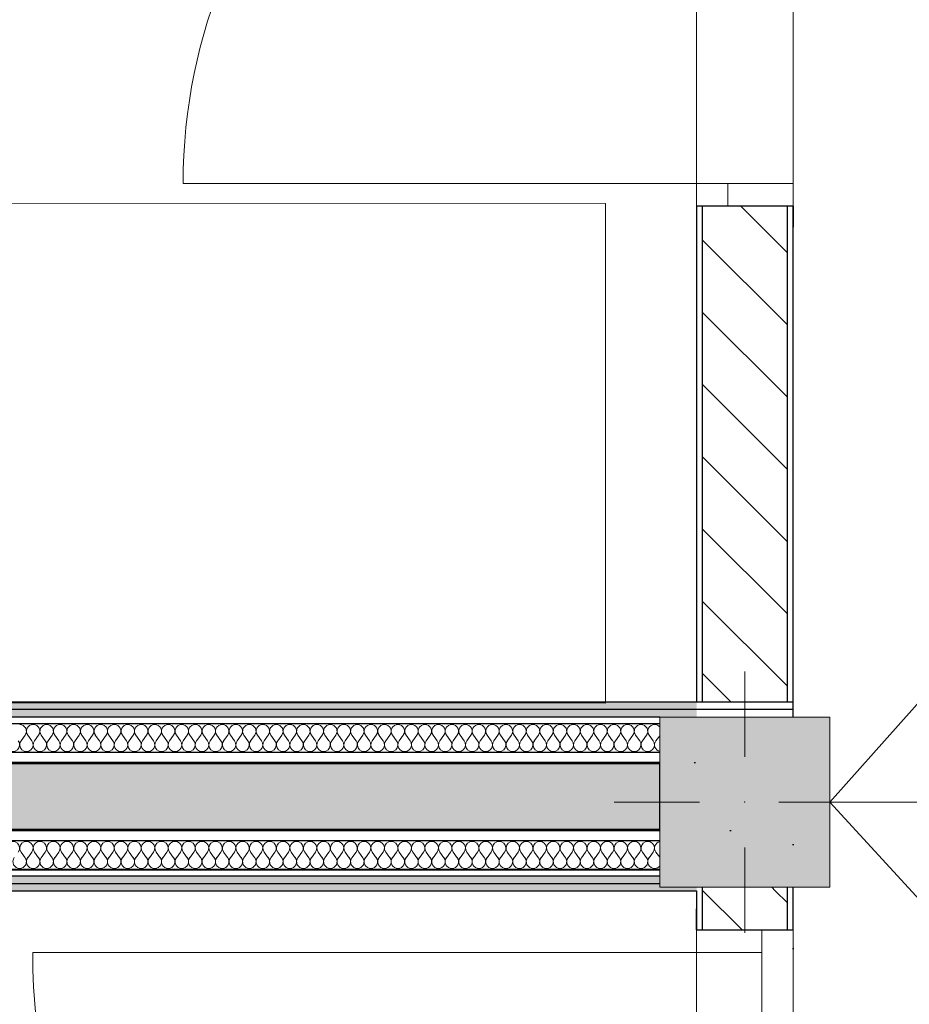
# Model space of a CAD drawing. Header units: millimetres. Extents: x -63554 to 200, y -19084 to 40052.
# Tile 60 of 120: x -30738 to -29170, y -6686 to -4952. Entities that reach past the tile are written whole.
import ezdxf

# ---------------------------------------------------------------- set-up
doc = ezdxf.new("R2010")
doc.units = ezdxf.units.MM
doc.header["$MEASUREMENT"] = 0
doc.linetypes.add('Dotted', pattern=[317.499995, 0, -317.499995])
for name, color, linetype in [('1232_Kandvad vaheseinad', 7, 'Continuous'), ('1233_Postid', 7, 'Continuous'), ('New_014_Ruumi netopind', 7, 'Continuous'), ('New_1311_Vaheseinad', 7, 'Continuous'), ('New_1321_Põranda kattetarindid', 7, 'Continuous'), ('New_Archicad Door Markers', 7, 'Continuous'), ('New_Archicad Doors', 7, 'Continuous'), ('New_SA-mööbel', 7, 'Continuous')]:
    doc.layers.add(name, color=color, linetype=linetype)
for name, color, linetype, lineweight in [('1232_Kandvad vaheseinad_Pen_No__101', 252, 'Continuous', 13), ('1232_Kandvad vaheseinad_Pen_No__41', 7, 'Continuous', 25), ('1233_Postid_Pen_No__1', 7, 'Continuous', 13), ('1233_Postid_Pen_No__101', 252, 'Continuous', 13), ('_trapid_Pen_No__141', 7, 'Continuous', 20), ('New_1311_Vaheseinad_Pen_No__101', 252, 'Continuous', 13), ('New_1311_Vaheseinad_Pen_No__41', 7, 'Continuous', 25), ('New_1321_Põranda kattetarindid_Pen_No__41', 7, 'Continuous', 25), ('New_Archicad Door Markers_Pen_No__20', 1, 'Continuous', 0), ('New_Archicad Door Markers_Pen_No__7', 7, 'Continuous', 35), ('New_Archicad Doors_Pen_No__101', 252, 'Continuous', 13), ('New_SA-mööbel_Pen_No__101', 252, 'Continuous', 13)]:
    doc.layers.add(name, color=color, linetype=linetype, lineweight=lineweight)
doc.layers.add('New_Archicad Door Markers_Pen_No__5', color=7, linetype='Continuous', lineweight=25, true_color=0x40a5ff)
doc.styles.add('GENERATED_STYLE_1', font='arial.ttf')
doc.styles.add('GENERATED_STYLE_2', font='arial.ttf')
pattern_1 = [(0, (0, 0), (0, 86.60254), [0, -50]), (0, (25, 43.3), (0, 86.60254), [0, -50])]
pattern_2 = [(135, (0, 0), (63.6396, 63.6396), [])]
pattern_3 = [(180, (0, 0), (0, 86.60254), [0, -50]), (180, (-25, -43.3), (0, 86.60254), [0, -50])]
pattern_4 = [(0, (0, 0), (0, 30), [])]

# ---------------------------------------------------------------- blocks, each defined once
blk = doc.blocks.new('Slab_159_1', base_point=(-29375, -12510.1))
at = {"layer": 'New_1321_Põranda kattetarindid_Pen_No__41', "color": 7, "linetype": 'Dotted', "lineweight": 25, "flags": 128}
blk.add_lwpolyline([(-29375, -12510.1), (-17230, -12510.1), (-17230, -110), (-35355, -110), (-35355, -6260), (-29375, -6260)], close=True, dxfattribs=at)
blk = doc.blocks.new('Wall_19_1', base_point=(-35290, -6260))
at = {"layer": '1232_Kandvad vaheseinad_Pen_No__101', "linetype": 'Continuous', "lineweight": 0, "true_color": 0x4c4c4c}
blk.add_hatch(color=251, dxfattribs=at).paths.add_polyline_path([(-35290, -6380), (-29610, -6380), (-29610, -6260), (-35290, -6260)])
at = {"layer": '1232_Kandvad vaheseinad_Pen_No__41', "color": 7, "linetype": 'Continuous', "lineweight": 25, "flags": 128}
for points in [[(-29610, -6260), (-35290, -6260)], [(-29610, -6380), (-29610, -6260)], [(-35290, -6380), (-29610, -6380)]]:
    blk.add_lwpolyline(points, dxfattribs=at)
blk = doc.blocks.new('D Marker 26_10')
at = {"layer": 'New_Archicad Door Markers_Pen_No__5', "color": 161, "linetype": 'Continuous', "lineweight": 25, "true_color": 0x40a5ff}
blk.add_line((0, -341.4), (0, 300), dxfattribs=at)
at = {"layer": 'New_Archicad Door Markers_Pen_No__7', "color": 7, "lineweight": 35, "insert": (232.5, -342), "char_height": 100, "attachment_point": 7, "rotation": 180, "style": 'GENERATED_STYLE_1'}
blk.add_mtext('\\A1;{\\pql;\\pt0;\\fArial|b0|i0|c0|p0;\\W1.000000;SU-03p\\fArial|b0|i0|c0|p0;\\W1.000000;\\fArial|b0|i0|c0|p0;\\W1.000000;\\fArial|b0|i0|c0|p0;\\W1.000000;}', dxfattribs=at)
blk = doc.blocks.new('Double Door Asymmetric 26[14]_1')
at = {"layer": 'New_Archicad Doors_Pen_No__101', "color": 252, "linetype": 'Continuous', "lineweight": 13}
for p, q in [((-29545, -3780), (-29545, -3743)), ((-29545, -3780), (-29545, -3743)), ((-29375, -3780), (-29375, -3743)), ((-29375, -3780), (-29375, -3743)), ((-29535, -3780), (-29545, -3780)), ((-29535, -3780), (-29545, -3780)), ((-29490, -3780), (-29535, -3780)), ((-29490, -3780), (-29535, -3780)), ((-29490, -3820), (-29490, -3780)), ((-29490, -3780), (-29375, -3780)), ((-29385, -3780), (-29490, -3780)), ((-29385, -3780), (-29490, -3780)), ((-29375, -3780), (-29385, -3780)), ((-29375, -3780), (-29385, -3780)), ((-29375, -3780), (-29375, -3820)), ((-29490, -3820), (-29950, -3820)), ((-29375, -3820), (-29490, -3820)), ((-29490, -5240), (-30450, -5240)), ((-29490, -5280), (-29490, -5240)), ((-29490, -5240), (-29375, -5240)), ((-29375, -5240), (-29375, -5280)), ((-29535, -5280), (-29545, -5280)), ((-29535, -5280), (-29545, -5280)), ((-29545, -5280), (-29545, -5317)), ((-29545, -5280), (-29545, -5317)), ((-29490, -5280), (-29535, -5280)), ((-29490, -5280), (-29535, -5280)), ((-29375, -5280), (-29490, -5280)), ((-29385, -5280), (-29490, -5280)), ((-29385, -5280), (-29490, -5280)), ((-29375, -5280), (-29385, -5280)), ((-29375, -5280), (-29385, -5280)), ((-29375, -5280), (-29375, -5317)), ((-29375, -5280), (-29375, -5317))]:
    blk.add_line(p, q, dxfattribs=at)
for centre, radius, start, end in [((-29490, -3820), 460, 180, 270), ((-29490, -5240), 960, 90, 180)]:
    blk.add_arc(centre, radius, start, end, dxfattribs=at)
at = {"layer": 'New_Archicad Door Markers', "color": 161, "lineweight": 25, "true_color": 0x40a5ff, "zscale": 1000, "rotation": 270}
blk.add_blockref('D Marker 26_10', (-29375, -4530), dxfattribs=at)
blk = doc.blocks.new('Wall_45_1', base_point=(-29460, -470))
at = {"layer": 'New_1311_Vaheseinad_Pen_No__101', "linetype": 'Continuous', "lineweight": 13}
h = blk.add_hatch(dxfattribs=at)
h.set_pattern_fill('PLASTER_0001', color=252, style=0, pattern_type=2)
h.set_pattern_definition(pattern_1)
h.paths.add_polyline_path([(-29535, -5280), (-29545, -5280), (-29545, -6154), (-29535, -6154)])
h = blk.add_hatch(dxfattribs=at)
h.set_pattern_fill('MASONRY_BLOCK_0001', color=252, style=0, pattern_type=2)
h.set_pattern_definition([(315, (0, 0), (63.6396, 63.6396), [])])
h.paths.add_polyline_path([(-29385, -5280), (-29535, -5280), (-29535, -6154), (-29385, -6154)])
h = blk.add_hatch(dxfattribs=at)
h.set_pattern_fill('PLASTER_0001', color=252, style=0, pattern_type=2)
h.set_pattern_definition(pattern_1)
h.paths.add_polyline_path([(-29385, -5280), (-29385, -6154), (-29375, -6154), (-29375, -5280)])
at = {"layer": 'New_1311_Vaheseinad_Pen_No__41', "color": 7, "linetype": 'Continuous', "lineweight": 25}
for p, q in [((-29545, -5280), (-29545, -5317)), ((-29535, -5280), (-29545, -5280)), ((-29535, -5280), (-29535, -6154)), ((-29490, -5280), (-29535, -5280)), ((-29385, -5280), (-29490, -5280)), ((-29385, -6154), (-29385, -5280)), ((-29375, -5280), (-29385, -5280)), ((-29375, -5280), (-29375, -5317)), ((-29535, -6154), (-29545, -6154)), ((-29385, -6154), (-29535, -6154)), ((-29375, -6154), (-29385, -6154))]:
    blk.add_line(p, q, dxfattribs=at)
at = {"layer": 'New_1311_Vaheseinad_Pen_No__41', "color": 7, "linetype": 'Continuous', "lineweight": 25, "flags": 128}
for points in [[(-29545, -5280), (-29545, -6154)], [(-29375, -6180), (-29375, -5280)]]:
    blk.add_lwpolyline(points, dxfattribs=at)
at = {"layer": 'New_Archicad Doors', "color": 252, "linetype": 'Continuous', "lineweight": 13}
blk.add_blockref('Double Door Asymmetric 26[14]_1', (0, 0), dxfattribs=at)
blk = doc.blocks.new('D Marker 26_11')
at = {"layer": 'New_Archicad Door Markers_Pen_No__5', "color": 161, "linetype": 'Continuous', "lineweight": 25, "true_color": 0x40a5ff}
blk.add_line((0, 171.4), (0, -420), dxfattribs=at)
at = {"layer": 'New_Archicad Door Markers_Pen_No__20', "color": 1, "lineweight": 0, "insert": (-240.8, 393.9), "char_height": 100, "attachment_point": 7, "style": 'GENERATED_STYLE_2'}
blk.add_mtext('\\A1;{\\pql;\\pt0;\\fArial|b0|i0|c0|p0;\\W1.000000;EI30/Sa\\fArial|b0|i0|c0|p0;\\W1.000000;\\fArial|b0|i0|c0|p0;\\H0.666667x;\\W1.000000;\\fArial|b0|i0|c0|p0;\\H1.500000x;\\W1.000000;}', dxfattribs=at)
at = {"layer": 'New_Archicad Door Markers_Pen_No__7', "color": 7, "lineweight": 35, "insert": (-270.5, 197.6), "char_height": 100, "attachment_point": 7, "style": 'GENERATED_STYLE_1'}
blk.add_mtext('\\A1;{\\pql;\\pt0;\\fArial|b0|i0|c0|p0;\\W1.000000;TSU-02v\\fArial|b0|i0|c0|p0;\\W1.000000;\\fArial|b0|i0|c0|p0;\\W1.000000;\\fArial|b0|i0|c0|p0;\\W1.000000;}', dxfattribs=at)
blk = doc.blocks.new('Door 26[15]_1')
at = {"layer": 'New_Archicad Doors_Pen_No__101', "color": 252, "linetype": 'Continuous', "lineweight": 13}
for p, q in [((-29545, -6555), (-29545, -6518)), ((-29545, -6555), (-29545, -6518)), ((-29375, -6555), (-29375, -6518)), ((-29375, -6555), (-29375, -6518)), ((-29545, -6555), (-29545, -6595)), ((-29430, -6555), (-29545, -6555)), ((-29545, -6555), (-29535, -6555)), ((-29545, -6555), (-29535, -6555)), ((-29535, -6555), (-29430, -6555)), ((-29535, -6555), (-29430, -6555)), ((-29430, -6595), (-29430, -6555)), ((-29430, -6555), (-29385, -6555)), ((-29430, -6555), (-29385, -6555)), ((-29385, -6555), (-29375, -6555)), ((-29385, -6555), (-29375, -6555)), ((-29545, -6595), (-30715, -6595)), ((-29545, -7765), (-29545, -6595)), ((-29545, -6595), (-29430, -6595)), ((-29430, -6595), (-29430, -7765)), ((-29430, -7765), (-29545, -7765)), ((-29545, -7765), (-29545, -7805)), ((-29430, -7805), (-29430, -7765)), ((-29545, -7805), (-29430, -7805)), ((-29545, -7805), (-29535, -7805)), ((-29545, -7805), (-29535, -7805)), ((-29545, -7805), (-29545, -7842)), ((-29545, -7805), (-29545, -7842)), ((-29535, -7805), (-29430, -7805)), ((-29535, -7805), (-29430, -7805)), ((-29430, -7805), (-29385, -7805)), ((-29430, -7805), (-29385, -7805)), ((-29385, -7805), (-29375, -7805)), ((-29385, -7805), (-29375, -7805)), ((-29375, -7805), (-29375, -7842)), ((-29375, -7805), (-29375, -7842))]:
    blk.add_line(p, q, dxfattribs=at)
blk.add_arc((-29545, -6595), 1170, 180, 270, dxfattribs=at)
at = {"layer": 'New_Archicad Door Markers', "color": 161, "lineweight": 25, "true_color": 0x40a5ff, "zscale": 1000, "rotation": 90}
blk.add_blockref('D Marker 26_11', (-29545, -7180), dxfattribs=at)
blk = doc.blocks.new('Wall_49_1', base_point=(-29460, -12150.1))
at = {"layer": 'New_1311_Vaheseinad_Pen_No__101', "linetype": 'Continuous', "lineweight": 13}
h = blk.add_hatch(dxfattribs=at)
h.set_pattern_fill('PLASTER_0001', color=252, style=0, pattern_type=2)
h.set_pattern_definition(pattern_1)
h.paths.add_polyline_path([(-29535, -6486), (-29535, -6480), (-29545, -6480), (-29545, -6486)])
h = blk.add_hatch(dxfattribs=at)
h.set_pattern_fill('PLASTER_0001', color=252, style=0, pattern_type=2)
h.set_pattern_definition(pattern_1)
h.paths.add_polyline_path([(-29545, -6486), (-29545, -6555), (-29535, -6555), (-29535, -6486)])
h = blk.add_hatch(dxfattribs=at)
h.set_pattern_fill('MASONRY_BLOCK_0001', color=252, style=0, pattern_type=2)
h.set_pattern_definition(pattern_2)
h.paths.add_polyline_path([(-29385, -6486), (-29385, -6480), (-29535, -6480), (-29535, -6486)])
h = blk.add_hatch(dxfattribs=at)
h.set_pattern_fill('MASONRY_BLOCK_0001', color=252, style=0, pattern_type=2)
h.set_pattern_definition(pattern_2)
h.paths.add_polyline_path([(-29385, -6486), (-29535, -6486), (-29535, -6555), (-29385, -6555)])
h = blk.add_hatch(dxfattribs=at)
h.set_pattern_fill('PLASTER_0001', color=252, style=0, pattern_type=2)
h.set_pattern_definition(pattern_1)
h.paths.add_polyline_path([(-29375, -6486), (-29375, -6480), (-29385, -6480), (-29385, -6486)])
h = blk.add_hatch(dxfattribs=at)
h.set_pattern_fill('PLASTER_0001', color=252, style=0, pattern_type=2)
h.set_pattern_definition(pattern_1)
h.paths.add_polyline_path([(-29375, -6486), (-29385, -6486), (-29385, -6555), (-29375, -6555)])
at = {"layer": 'New_1311_Vaheseinad_Pen_No__41', "color": 7, "linetype": 'Continuous', "lineweight": 25}
for p, q in [((-29535, -6480), (-29535, -6486)), ((-29535, -6486), (-29535, -6555)), ((-29385, -6486), (-29385, -6480)), ((-29385, -6555), (-29385, -6486)), ((-29545, -6555), (-29545, -6518)), ((-29375, -6555), (-29375, -6518)), ((-29545, -6555), (-29535, -6555)), ((-29535, -6555), (-29430, -6555)), ((-29430, -6555), (-29385, -6555)), ((-29385, -6555), (-29375, -6555))]:
    blk.add_line(p, q, dxfattribs=at)
at = {"layer": 'New_1311_Vaheseinad_Pen_No__41', "color": 7, "linetype": 'Continuous', "lineweight": 25, "flags": 128}
for points in [[(-29545, -6486), (-29545, -6555)], [(-29375, -6555), (-29375, -6480)]]:
    blk.add_lwpolyline(points, dxfattribs=at)
at = {"layer": 'New_Archicad Doors', "color": 252, "linetype": 'Continuous', "lineweight": 13}
blk.add_blockref('Door 26[15]_1', (0, 0), dxfattribs=at)
blk = doc.blocks.new('*X861')
at = {"layer": 'New_1311_Vaheseinad_Pen_No__101', "color": 252, "linetype": 'Continuous', "lineweight": 13}
for p, q in [((-30735.7, -6418.2), (-30728.6, -6427.8)), ((-30716.7, -6418.2), (-30723.8, -6427.8)), ((-30711.9, -6418.2), (-30704.8, -6427.8)), ((-30692.9, -6418.2), (-30700, -6427.8)), ((-30688.1, -6418.2), (-30681, -6427.8)), ((-30669, -6418.2), (-30676.2, -6427.8)), ((-30664.3, -6418.2), (-30657.1, -6427.8)), ((-30645.2, -6418.2), (-30652.4, -6427.8)), ((-30640.5, -6418.2), (-30633.3, -6427.8)), ((-30621.4, -6418.2), (-30628.6, -6427.8)), ((-30616.7, -6418.2), (-30609.5, -6427.8)), ((-30597.6, -6418.2), (-30604.8, -6427.8)), ((-30592.9, -6418.2), (-30585.7, -6427.8)), ((-30573.8, -6418.2), (-30581, -6427.8)), ((-30569, -6418.2), (-30561.9, -6427.8)), ((-30550, -6418.2), (-30557.1, -6427.8)), ((-30545.2, -6418.2), (-30538.1, -6427.8)), ((-30526.2, -6418.2), (-30533.3, -6427.8)), ((-30521.4, -6418.2), (-30514.3, -6427.8)), ((-30502.4, -6418.2), (-30509.5, -6427.8)), ((-30497.6, -6418.2), (-30490.5, -6427.8)), ((-30478.6, -6418.2), (-30485.7, -6427.8)), ((-30473.8, -6418.2), (-30466.7, -6427.8)), ((-30454.8, -6418.2), (-30461.9, -6427.8)), ((-30450, -6418.2), (-30442.9, -6427.8)), ((-30431, -6418.2), (-30438.1, -6427.8)), ((-30426.2, -6418.2), (-30419, -6427.8)), ((-30407.1, -6418.2), (-30414.3, -6427.8)), ((-30402.4, -6418.2), (-30395.2, -6427.8)), ((-30383.3, -6418.2), (-30390.5, -6427.8)), ((-30378.6, -6418.2), (-30371.4, -6427.8)), ((-30359.5, -6418.2), (-30366.7, -6427.8)), ((-30354.8, -6418.2), (-30347.6, -6427.8)), ((-30335.7, -6418.2), (-30342.9, -6427.8)), ((-30331, -6418.2), (-30323.8, -6427.8)), ((-30311.9, -6418.2), (-30319, -6427.8)), ((-30307.1, -6418.2), (-30300, -6427.8)), ((-30288.1, -6418.2), (-30295.2, -6427.8)), ((-30283.3, -6418.2), (-30276.2, -6427.8)), ((-30264.3, -6418.2), (-30271.4, -6427.8)), ((-30259.5, -6418.2), (-30252.4, -6427.8)), ((-30240.5, -6418.2), (-30247.6, -6427.8)), ((-30235.7, -6418.2), (-30228.6, -6427.8)), ((-30216.7, -6418.2), (-30223.8, -6427.8)), ((-30211.9, -6418.2), (-30204.8, -6427.8)), ((-30192.9, -6418.2), (-30200, -6427.8)), ((-30188.1, -6418.2), (-30181, -6427.8)), ((-30169, -6418.2), (-30176.2, -6427.8)), ((-30164.3, -6418.2), (-30157.1, -6427.8)), ((-30145.2, -6418.2), (-30152.4, -6427.8)), ((-30140.5, -6418.2), (-30133.3, -6427.8)), ((-30121.4, -6418.2), (-30128.6, -6427.8)), ((-30116.7, -6418.2), (-30109.5, -6427.8)), ((-30097.6, -6418.2), (-30104.8, -6427.8)), ((-30092.9, -6418.2), (-30085.7, -6427.8)), ((-30073.8, -6418.2), (-30081, -6427.8)), ((-30069, -6418.2), (-30061.9, -6427.8)), ((-30050, -6418.2), (-30057.1, -6427.8)), ((-30045.2, -6418.2), (-30038.1, -6427.8)), ((-30026.2, -6418.2), (-30033.3, -6427.8)), ((-30021.4, -6418.2), (-30014.3, -6427.8)), ((-30002.4, -6418.2), (-30009.5, -6427.8)), ((-29997.6, -6418.2), (-29990.5, -6427.8)), ((-29978.6, -6418.2), (-29985.7, -6427.8)), ((-29973.8, -6418.2), (-29966.7, -6427.8)), ((-29954.8, -6418.2), (-29961.9, -6427.8)), ((-29950, -6418.2), (-29942.9, -6427.8)), ((-29931, -6418.2), (-29938.1, -6427.8)), ((-29926.2, -6418.2), (-29919, -6427.8)), ((-29907.1, -6418.2), (-29914.3, -6427.8)), ((-29902.4, -6418.2), (-29895.2, -6427.8)), ((-29883.3, -6418.2), (-29890.5, -6427.8)), ((-29878.6, -6418.2), (-29871.4, -6427.8)), ((-29859.5, -6418.2), (-29866.7, -6427.8)), ((-29854.8, -6418.2), (-29847.6, -6427.8)), ((-29835.7, -6418.2), (-29842.9, -6427.8)), ((-29831, -6418.2), (-29823.8, -6427.8)), ((-29811.9, -6418.2), (-29819, -6427.8)), ((-29807.1, -6418.2), (-29800, -6427.8)), ((-29788.1, -6418.2), (-29795.2, -6427.8)), ((-29783.3, -6418.2), (-29776.2, -6427.8)), ((-29764.3, -6418.2), (-29771.4, -6427.8)), ((-29759.5, -6418.2), (-29752.4, -6427.8)), ((-29740.5, -6418.2), (-29747.6, -6427.8)), ((-29735.7, -6418.2), (-29728.6, -6427.8)), ((-29716.7, -6418.2), (-29723.8, -6427.8)), ((-29711.9, -6418.2), (-29704.8, -6427.8)), ((-29692.9, -6418.2), (-29700, -6427.8)), ((-29688.1, -6418.2), (-29681, -6427.8)), ((-29669, -6418.2), (-29676.2, -6427.8)), ((-29664.3, -6418.2), (-29657.1, -6427.8)), ((-29645.2, -6418.2), (-29652.4, -6427.8)), ((-29640.5, -6418.2), (-29633.3, -6427.8)), ((-29621.4, -6418.2), (-29628.6, -6427.8)), ((-29616.7, -6418.2), (-29610, -6427.1))]:
    blk.add_line(p, q, dxfattribs=at)
for centre, start, end in [((-30750, -6411.1), 323.1301, 216.8699), ((-30726.2, -6411.1), 323.1301, 216.8699), ((-30702.4, -6411.1), 323.1301, 216.8699), ((-30678.6, -6411.1), 323.1301, 216.8699), ((-30654.8, -6411.1), 323.1301, 216.8699), ((-30631, -6411.1), 323.1301, 216.8699), ((-30607.1, -6411.1), 323.1301, 216.8699), ((-30583.3, -6411.1), 323.1301, 216.8699), ((-30559.5, -6411.1), 323.1301, 216.8699), ((-30535.7, -6411.1), 323.1301, 216.8699), ((-30511.9, -6411.1), 323.1301, 216.8699), ((-30488.1, -6411.1), 323.1301, 216.8699), ((-30464.3, -6411.1), 323.1301, 216.8699), ((-30440.5, -6411.1), 323.1301, 216.8699), ((-30416.7, -6411.1), 323.1301, 216.8699), ((-30392.9, -6411.1), 323.1301, 216.8699), ((-30369, -6411.1), 323.1301, 216.8699), ((-30345.2, -6411.1), 323.1301, 216.8699), ((-30321.4, -6411.1), 323.1301, 216.8699), ((-30297.6, -6411.1), 323.1301, 216.8699), ((-30273.8, -6411.1), 323.1301, 216.8699), ((-30250, -6411.1), 323.1301, 216.8699), ((-30226.2, -6411.1), 323.1301, 216.8699), ((-30202.4, -6411.1), 323.1301, 216.8699), ((-30178.6, -6411.1), 323.1301, 216.8699), ((-30154.8, -6411.1), 323.1301, 216.8699), ((-30131, -6411.1), 323.1301, 216.8699), ((-30107.1, -6411.1), 323.1301, 216.8699), ((-30083.3, -6411.1), 323.1301, 216.8699), ((-30059.5, -6411.1), 323.1301, 216.8699), ((-30035.7, -6411.1), 323.1301, 216.8699), ((-30011.9, -6411.1), 323.1301, 216.8699), ((-29988.1, -6411.1), 323.1301, 216.8699), ((-29964.3, -6411.1), 323.1301, 216.8699), ((-29940.5, -6411.1), 323.1301, 216.8699), ((-29916.7, -6411.1), 323.1301, 216.8699), ((-29892.9, -6411.1), 323.1301, 216.8699), ((-29869, -6411.1), 323.1301, 216.8699), ((-29845.2, -6411.1), 323.1301, 216.8699), ((-29821.4, -6411.1), 323.1301, 216.8699), ((-29797.6, -6411.1), 323.1301, 216.8699), ((-29773.8, -6411.1), 323.1301, 216.8699), ((-29750, -6411.1), 323.1301, 216.8699), ((-29726.2, -6411.1), 323.1301, 216.8699), ((-29702.4, -6411.1), 323.1301, 216.8699), ((-29678.6, -6411.1), 323.1301, 216.8699), ((-29654.8, -6411.1), 323.1301, 216.8699), ((-29631, -6411.1), 323.1301, 216.8699), ((-29607.1, -6411.1), 103.8864, 216.8699), ((-30738.1, -6434.9), 143.1301, 270), ((-30738.1, -6434.9), 270, 36.8699), ((-30714.3, -6434.9), 143.1301, 270), ((-30714.3, -6434.9), 270, 36.8699), ((-30690.5, -6434.9), 143.1301, 270), ((-30690.5, -6434.9), 270, 36.8699), ((-30666.7, -6434.9), 143.1301, 270), ((-30666.7, -6434.9), 270, 36.8699), ((-30642.9, -6434.9), 143.1301, 270), ((-30642.9, -6434.9), 270, 36.8699), ((-30619, -6434.9), 143.1301, 270), ((-30619, -6434.9), 270, 36.8699), ((-30595.2, -6434.9), 143.1301, 270), ((-30595.2, -6434.9), 270, 36.8699), ((-30571.4, -6434.9), 143.1301, 270), ((-30571.4, -6434.9), 270, 36.8699), ((-30547.6, -6434.9), 143.1301, 270), ((-30547.6, -6434.9), 270, 36.8699), ((-30523.8, -6434.9), 143.1301, 270), ((-30523.8, -6434.9), 270, 36.8699), ((-30500, -6434.9), 143.1301, 270), ((-30500, -6434.9), 270, 36.8699), ((-30476.2, -6434.9), 143.1301, 270), ((-30476.2, -6434.9), 270, 36.8699), ((-30452.4, -6434.9), 143.1301, 270), ((-30452.4, -6434.9), 270, 36.8699), ((-30428.6, -6434.9), 143.1301, 270), ((-30428.6, -6434.9), 270, 36.8699), ((-30404.8, -6434.9), 143.1301, 270), ((-30404.8, -6434.9), 270, 36.8699), ((-30381, -6434.9), 143.1301, 270), ((-30381, -6434.9), 270, 36.8699), ((-30357.1, -6434.9), 143.1301, 270), ((-30357.1, -6434.9), 270, 36.8699), ((-30333.3, -6434.9), 143.1301, 270), ((-30333.3, -6434.9), 270, 36.8699), ((-30309.5, -6434.9), 143.1301, 270), ((-30309.5, -6434.9), 270, 36.8699), ((-30285.7, -6434.9), 143.1301, 270), ((-30285.7, -6434.9), 270, 36.8699), ((-30261.9, -6434.9), 143.1301, 270), ((-30261.9, -6434.9), 270, 36.8699), ((-30238.1, -6434.9), 143.1301, 270), ((-30238.1, -6434.9), 270, 36.8699), ((-30214.3, -6434.9), 143.1301, 270), ((-30214.3, -6434.9), 270, 36.8699), ((-30190.5, -6434.9), 143.1301, 270), ((-30190.5, -6434.9), 270, 36.8699), ((-30166.7, -6434.9), 143.1301, 270), ((-30166.7, -6434.9), 270, 36.8699), ((-30142.9, -6434.9), 143.1301, 270), ((-30142.9, -6434.9), 270, 36.8699), ((-30119, -6434.9), 143.1301, 270), ((-30119, -6434.9), 270, 36.8699), ((-30095.2, -6434.9), 143.1301, 270), ((-30095.2, -6434.9), 270, 36.8699), ((-30071.4, -6434.9), 143.1301, 270), ((-30071.4, -6434.9), 270, 36.8699), ((-30047.6, -6434.9), 143.1301, 270), ((-30047.6, -6434.9), 270, 36.8699), ((-30023.8, -6434.9), 143.1301, 270), ((-30023.8, -6434.9), 270, 36.8699), ((-30000, -6434.9), 143.1301, 270), ((-30000, -6434.9), 270, 36.8699), ((-29976.2, -6434.9), 143.1301, 270), ((-29976.2, -6434.9), 270, 36.8699), ((-29952.4, -6434.9), 143.1301, 270), ((-29952.4, -6434.9), 270, 36.8699), ((-29928.6, -6434.9), 143.1301, 270), ((-29928.6, -6434.9), 270, 36.8699), ((-29904.8, -6434.9), 143.1301, 270), ((-29904.8, -6434.9), 270, 36.8699), ((-29881, -6434.9), 143.1301, 270), ((-29881, -6434.9), 270, 36.8699), ((-29857.1, -6434.9), 143.1301, 270), ((-29857.1, -6434.9), 270, 36.8699), ((-29833.3, -6434.9), 143.1301, 270), ((-29833.3, -6434.9), 270, 36.8699), ((-29809.5, -6434.9), 143.1301, 270), ((-29809.5, -6434.9), 270, 36.8699), ((-29785.7, -6434.9), 143.1301, 270), ((-29785.7, -6434.9), 270, 36.8699), ((-29761.9, -6434.9), 143.1301, 270), ((-29761.9, -6434.9), 270, 36.8699), ((-29738.1, -6434.9), 143.1301, 270), ((-29738.1, -6434.9), 270, 36.8699), ((-29714.3, -6434.9), 143.1301, 270), ((-29714.3, -6434.9), 270, 36.8699), ((-29690.5, -6434.9), 143.1301, 270), ((-29690.5, -6434.9), 270, 36.8699), ((-29666.7, -6434.9), 143.1301, 270), ((-29666.7, -6434.9), 270, 36.8699), ((-29642.9, -6434.9), 143.1301, 270), ((-29642.9, -6434.9), 270, 36.8699), ((-29619, -6434.9), 143.1301, 270), ((-29619, -6434.9), 270, 319.4643)]:
    blk.add_arc(centre, 11.9, start, end, dxfattribs=at)
blk = doc.blocks.new('Wall_89_1', base_point=(-35290, -6486))
at = {"layer": 'New_1311_Vaheseinad_Pen_No__101', "linetype": 'Continuous', "lineweight": 13}
h = blk.add_hatch(dxfattribs=at)
h.set_pattern_fill('PLYWOOD_0001', color=252, style=0, pattern_type=2)
h.set_pattern_definition(pattern_4)
h.paths.add_polyline_path([(-35290, -6460), (-29610, -6460), (-29610, -6448), (-35290, -6448)])
h = blk.add_hatch(dxfattribs=at)
h.set_pattern_fill('PLASTER_0001', color=252, style=0, pattern_type=2)
h.set_pattern_definition(pattern_3)
h.paths.add_polyline_path([(-35290, -6473), (-29610, -6473), (-29610, -6460), (-35290, -6460)])
h = blk.add_hatch(dxfattribs=at)
h.set_pattern_fill('PLASTER_0001', color=252, style=0, pattern_type=2)
h.set_pattern_definition(pattern_3)
h.paths.add_polyline_path([(-35290, -6486), (-29545, -6486), (-29545, -6480), (-29610, -6480), (-29610, -6473), (-35290, -6473)])
at = {"layer": 'New_1311_Vaheseinad_Pen_No__41', "color": 7, "linetype": 'Continuous', "lineweight": 25}
for p, q in [((-29610, -6398), (-35290, -6398)), ((-35290, -6448), (-29610, -6448)), ((-35290, -6460), (-29610, -6460)), ((-35290, -6473), (-29610, -6473))]:
    blk.add_line(p, q, dxfattribs=at)
at = {"layer": 'New_1311_Vaheseinad_Pen_No__41', "color": 7, "linetype": 'Continuous', "lineweight": 25, "flags": 128}
for points in [[(-29610, -6378), (-35290, -6378)], [(-35290, -6486), (-29545, -6486)]]:
    blk.add_lwpolyline(points, dxfattribs=at)
at = {"layer": 'New_1311_Vaheseinad', "color": 7, "lineweight": 25}
blk.add_blockref('*X861', (0, 0), dxfattribs=at)
blk = doc.blocks.new('*X863')
at = {"layer": 'New_1311_Vaheseinad_Pen_No__101', "color": 252, "linetype": 'Continuous', "lineweight": 13}
for p, q in [((-30735.7, -6221.8), (-30728.6, -6212.2)), ((-30716.7, -6221.8), (-30723.8, -6212.2)), ((-30711.9, -6221.8), (-30704.8, -6212.2)), ((-30692.9, -6221.8), (-30700, -6212.2)), ((-30688.1, -6221.8), (-30681, -6212.2)), ((-30669, -6221.8), (-30676.2, -6212.2)), ((-30664.3, -6221.8), (-30657.1, -6212.2)), ((-30645.2, -6221.8), (-30652.4, -6212.2)), ((-30640.5, -6221.8), (-30633.3, -6212.2)), ((-30621.4, -6221.8), (-30628.6, -6212.2)), ((-30616.7, -6221.8), (-30609.5, -6212.2)), ((-30597.6, -6221.8), (-30604.8, -6212.2)), ((-30592.9, -6221.8), (-30585.7, -6212.2)), ((-30573.8, -6221.8), (-30581, -6212.2)), ((-30569, -6221.8), (-30561.9, -6212.2)), ((-30550, -6221.8), (-30557.1, -6212.2)), ((-30545.2, -6221.8), (-30538.1, -6212.2)), ((-30526.2, -6221.8), (-30533.3, -6212.2)), ((-30521.4, -6221.8), (-30514.3, -6212.2)), ((-30502.4, -6221.8), (-30509.5, -6212.2)), ((-30497.6, -6221.8), (-30490.5, -6212.2)), ((-30478.6, -6221.8), (-30485.7, -6212.2)), ((-30473.8, -6221.8), (-30466.7, -6212.2)), ((-30454.8, -6221.8), (-30461.9, -6212.2)), ((-30450, -6221.8), (-30442.9, -6212.2)), ((-30431, -6221.8), (-30438.1, -6212.2)), ((-30426.2, -6221.8), (-30419, -6212.2)), ((-30407.1, -6221.8), (-30414.3, -6212.2)), ((-30402.4, -6221.8), (-30395.2, -6212.2)), ((-30383.3, -6221.8), (-30390.5, -6212.2)), ((-30378.6, -6221.8), (-30371.4, -6212.2)), ((-30359.5, -6221.8), (-30366.7, -6212.2)), ((-30354.8, -6221.8), (-30347.6, -6212.2)), ((-30335.7, -6221.8), (-30342.9, -6212.2)), ((-30331, -6221.8), (-30323.8, -6212.2)), ((-30311.9, -6221.8), (-30319, -6212.2)), ((-30307.1, -6221.8), (-30300, -6212.2)), ((-30288.1, -6221.8), (-30295.2, -6212.2)), ((-30283.3, -6221.8), (-30276.2, -6212.2)), ((-30264.3, -6221.8), (-30271.4, -6212.2)), ((-30259.5, -6221.8), (-30252.4, -6212.2)), ((-30240.5, -6221.8), (-30247.6, -6212.2)), ((-30235.7, -6221.8), (-30228.6, -6212.2)), ((-30216.7, -6221.8), (-30223.8, -6212.2)), ((-30211.9, -6221.8), (-30204.8, -6212.2)), ((-30192.9, -6221.8), (-30200, -6212.2)), ((-30188.1, -6221.8), (-30181, -6212.2)), ((-30169, -6221.8), (-30176.2, -6212.2)), ((-30164.3, -6221.8), (-30157.1, -6212.2)), ((-30145.2, -6221.8), (-30152.4, -6212.2)), ((-30140.5, -6221.8), (-30133.3, -6212.2)), ((-30121.4, -6221.8), (-30128.6, -6212.2)), ((-30116.7, -6221.8), (-30109.5, -6212.2)), ((-30097.6, -6221.8), (-30104.8, -6212.2)), ((-30092.9, -6221.8), (-30085.7, -6212.2)), ((-30073.8, -6221.8), (-30081, -6212.2)), ((-30069, -6221.8), (-30061.9, -6212.2)), ((-30050, -6221.8), (-30057.1, -6212.2)), ((-30045.2, -6221.8), (-30038.1, -6212.2)), ((-30026.2, -6221.8), (-30033.3, -6212.2)), ((-30021.4, -6221.8), (-30014.3, -6212.2)), ((-30002.4, -6221.8), (-30009.5, -6212.2)), ((-29997.6, -6221.8), (-29990.5, -6212.2)), ((-29978.6, -6221.8), (-29985.7, -6212.2)), ((-29973.8, -6221.8), (-29966.7, -6212.2)), ((-29954.8, -6221.8), (-29961.9, -6212.2)), ((-29950, -6221.8), (-29942.9, -6212.2)), ((-29931, -6221.8), (-29938.1, -6212.2)), ((-29926.2, -6221.8), (-29919, -6212.2)), ((-29907.1, -6221.8), (-29914.3, -6212.2)), ((-29902.4, -6221.8), (-29895.2, -6212.2)), ((-29883.3, -6221.8), (-29890.5, -6212.2)), ((-29878.6, -6221.8), (-29871.4, -6212.2)), ((-29859.5, -6221.8), (-29866.7, -6212.2)), ((-29854.8, -6221.8), (-29847.6, -6212.2)), ((-29835.7, -6221.8), (-29842.9, -6212.2)), ((-29831, -6221.8), (-29823.8, -6212.2)), ((-29811.9, -6221.8), (-29819, -6212.2)), ((-29807.1, -6221.8), (-29800, -6212.2)), ((-29788.1, -6221.8), (-29795.2, -6212.2)), ((-29783.3, -6221.8), (-29776.2, -6212.2)), ((-29764.3, -6221.8), (-29771.4, -6212.2)), ((-29759.5, -6221.8), (-29752.4, -6212.2)), ((-29740.5, -6221.8), (-29747.6, -6212.2)), ((-29735.7, -6221.8), (-29728.6, -6212.2)), ((-29716.7, -6221.8), (-29723.8, -6212.2)), ((-29711.9, -6221.8), (-29704.8, -6212.2)), ((-29692.9, -6221.8), (-29700, -6212.2)), ((-29688.1, -6221.8), (-29681, -6212.2)), ((-29669, -6221.8), (-29676.2, -6212.2)), ((-29664.3, -6221.8), (-29657.1, -6212.2)), ((-29645.2, -6221.8), (-29652.4, -6212.2)), ((-29640.5, -6221.8), (-29633.3, -6212.2)), ((-29621.4, -6221.8), (-29628.6, -6212.2)), ((-29616.7, -6221.8), (-29610, -6212.9))]:
    blk.add_line(p, q, dxfattribs=at)
for centre, start, end in [((-30738.1, -6205.1), 323.1301, 90), ((-30714.3, -6205.1), 90, 216.8699), ((-30714.3, -6205.1), 323.1301, 90), ((-30690.5, -6205.1), 90, 216.8699), ((-30690.5, -6205.1), 323.1301, 90), ((-30666.7, -6205.1), 90, 216.8699), ((-30666.7, -6205.1), 323.1301, 90), ((-30642.9, -6205.1), 90, 216.8699), ((-30642.9, -6205.1), 323.1301, 90), ((-30619, -6205.1), 90, 216.8699), ((-30619, -6205.1), 323.1301, 90), ((-30595.2, -6205.1), 90, 216.8699), ((-30595.2, -6205.1), 323.1301, 90), ((-30571.4, -6205.1), 90, 216.8699), ((-30571.4, -6205.1), 323.1301, 90), ((-30547.6, -6205.1), 90, 216.8699), ((-30547.6, -6205.1), 323.1301, 90), ((-30523.8, -6205.1), 90, 216.8699), ((-30523.8, -6205.1), 323.1301, 90), ((-30500, -6205.1), 90, 216.8699), ((-30500, -6205.1), 323.1301, 90), ((-30476.2, -6205.1), 90, 216.8699), ((-30476.2, -6205.1), 323.1301, 90), ((-30452.4, -6205.1), 90, 216.8699), ((-30452.4, -6205.1), 323.1301, 90), ((-30428.6, -6205.1), 90, 216.8699), ((-30428.6, -6205.1), 323.1301, 90), ((-30404.8, -6205.1), 90, 216.8699), ((-30404.8, -6205.1), 323.1301, 90), ((-30381, -6205.1), 90, 216.8699), ((-30381, -6205.1), 323.1301, 90), ((-30357.1, -6205.1), 90, 216.8699), ((-30357.1, -6205.1), 323.1301, 90), ((-30333.3, -6205.1), 90, 216.8699), ((-30333.3, -6205.1), 323.1301, 90), ((-30309.5, -6205.1), 90, 216.8699), ((-30309.5, -6205.1), 323.1301, 90), ((-30285.7, -6205.1), 90, 216.8699), ((-30285.7, -6205.1), 323.1301, 90), ((-30261.9, -6205.1), 90, 216.8699), ((-30261.9, -6205.1), 323.1301, 90), ((-30238.1, -6205.1), 90, 216.8699), ((-30238.1, -6205.1), 323.1301, 90), ((-30214.3, -6205.1), 90, 216.8699), ((-30214.3, -6205.1), 323.1301, 90), ((-30190.5, -6205.1), 90, 216.8699), ((-30190.5, -6205.1), 323.1301, 90), ((-30166.7, -6205.1), 90, 216.8699), ((-30166.7, -6205.1), 323.1301, 90), ((-30142.9, -6205.1), 90, 216.8699), ((-30142.9, -6205.1), 323.1301, 90), ((-30119, -6205.1), 90, 216.8699), ((-30119, -6205.1), 323.1301, 90), ((-30095.2, -6205.1), 90, 216.8699), ((-30095.2, -6205.1), 323.1301, 90), ((-30071.4, -6205.1), 90, 216.8699), ((-30071.4, -6205.1), 323.1301, 90), ((-30047.6, -6205.1), 90, 216.8699), ((-30047.6, -6205.1), 323.1301, 90), ((-30023.8, -6205.1), 90, 216.8699), ((-30023.8, -6205.1), 323.1301, 90), ((-30000, -6205.1), 90, 216.8699), ((-30000, -6205.1), 323.1301, 90), ((-29976.2, -6205.1), 90, 216.8699), ((-29976.2, -6205.1), 323.1301, 90), ((-29952.4, -6205.1), 90, 216.8699), ((-29952.4, -6205.1), 323.1301, 90), ((-29928.6, -6205.1), 90, 216.8699), ((-29928.6, -6205.1), 323.1301, 90), ((-29904.8, -6205.1), 90, 216.8699), ((-29904.8, -6205.1), 323.1301, 90), ((-29881, -6205.1), 90, 216.8699), ((-29881, -6205.1), 323.1301, 90), ((-29857.1, -6205.1), 90, 216.8699), ((-29857.1, -6205.1), 323.1301, 90), ((-29833.3, -6205.1), 90, 216.8699), ((-29833.3, -6205.1), 323.1301, 90), ((-29809.5, -6205.1), 90, 216.8699), ((-29809.5, -6205.1), 323.1301, 90), ((-29785.7, -6205.1), 90, 216.8699), ((-29785.7, -6205.1), 323.1301, 90), ((-29761.9, -6205.1), 90, 216.8699), ((-29761.9, -6205.1), 323.1301, 90), ((-29738.1, -6205.1), 90, 216.8699), ((-29738.1, -6205.1), 323.1301, 90), ((-29714.3, -6205.1), 90, 216.8699), ((-29714.3, -6205.1), 323.1301, 90), ((-29690.5, -6205.1), 90, 216.8699), ((-29690.5, -6205.1), 323.1301, 90), ((-29666.7, -6205.1), 90, 216.8699), ((-29666.7, -6205.1), 323.1301, 90), ((-29642.9, -6205.1), 90, 216.8699), ((-29642.9, -6205.1), 323.1301, 90), ((-29619, -6205.1), 90, 216.8699), ((-29619, -6205.1), 40.5361, 90), ((-30750, -6228.9), 143.1301, 36.8699), ((-30726.2, -6228.9), 143.1301, 36.8699), ((-30702.4, -6228.9), 143.1301, 36.8699), ((-30678.6, -6228.9), 143.1301, 36.8699), ((-30654.8, -6228.9), 143.1301, 36.8699), ((-30631, -6228.9), 143.1301, 36.8699), ((-30607.1, -6228.9), 143.1301, 36.8699), ((-30583.3, -6228.9), 143.1301, 36.8699), ((-30559.5, -6228.9), 143.1301, 36.8699), ((-30535.7, -6228.9), 143.1301, 36.8699), ((-30511.9, -6228.9), 143.1301, 36.8699), ((-30488.1, -6228.9), 143.1301, 36.8699), ((-30464.3, -6228.9), 143.1301, 36.8699), ((-30440.5, -6228.9), 143.1301, 36.8699), ((-30416.7, -6228.9), 143.1301, 36.8699), ((-30392.9, -6228.9), 143.1301, 36.8699), ((-30369, -6228.9), 143.1301, 36.8699), ((-30345.2, -6228.9), 143.1301, 36.8699), ((-30321.4, -6228.9), 143.1301, 36.8699), ((-30297.6, -6228.9), 143.1301, 36.8699), ((-30273.8, -6228.9), 143.1301, 36.8699), ((-30250, -6228.9), 143.1301, 36.8699), ((-30226.2, -6228.9), 143.1301, 36.8699), ((-30202.4, -6228.9), 143.1301, 36.8699), ((-30178.6, -6228.9), 143.1301, 36.8699), ((-30154.8, -6228.9), 143.1301, 36.8699), ((-30131, -6228.9), 143.1301, 36.8699), ((-30107.1, -6228.9), 143.1301, 36.8699), ((-30083.3, -6228.9), 143.1301, 36.8699), ((-30059.5, -6228.9), 143.1301, 36.8699), ((-30035.7, -6228.9), 143.1301, 36.8699), ((-30011.9, -6228.9), 143.1301, 36.8699), ((-29988.1, -6228.9), 143.1301, 36.8699), ((-29964.3, -6228.9), 143.1301, 36.8699), ((-29940.5, -6228.9), 143.1301, 36.8699), ((-29916.7, -6228.9), 143.1301, 36.8699), ((-29892.9, -6228.9), 143.1301, 36.8699), ((-29869, -6228.9), 143.1301, 36.8699), ((-29845.2, -6228.9), 143.1301, 36.8699), ((-29821.4, -6228.9), 143.1301, 36.8699), ((-29797.6, -6228.9), 143.1301, 36.8699), ((-29773.8, -6228.9), 143.1301, 36.8699), ((-29750, -6228.9), 143.1301, 36.8699), ((-29726.2, -6228.9), 143.1301, 36.8699), ((-29702.4, -6228.9), 143.1301, 36.8699), ((-29678.6, -6228.9), 143.1301, 36.8699), ((-29654.8, -6228.9), 143.1301, 36.8699), ((-29631, -6228.9), 143.1301, 36.8699), ((-29607.1, -6228.9), 143.1301, 256.1133)]:
    blk.add_arc(centre, 11.9, start, end, dxfattribs=at)
blk = doc.blocks.new('Wall_90_1', base_point=(-35440, -6154))
at = {"layer": 'New_1311_Vaheseinad_Pen_No__101', "linetype": 'Continuous', "lineweight": 13}
h = blk.add_hatch(dxfattribs=at)
h.set_pattern_fill('PLASTER_0001', color=252, style=0, pattern_type=2)
h.set_pattern_definition(pattern_1)
h.paths.add_polyline_path([(-29545, -6154), (-35355, -6154), (-35355, -6167), (-29545, -6167)])
h = blk.add_hatch(dxfattribs=at)
h.set_pattern_fill('PLASTER_0001', color=252, style=0, pattern_type=2)
h.set_pattern_definition(pattern_1)
h.paths.add_polyline_path([(-29535, -6167), (-29535, -6154), (-29545, -6154), (-29545, -6167)])
h = blk.add_hatch(dxfattribs=at)
h.set_pattern_fill('PLASTER_0001', color=252, style=0, pattern_type=2)
h.set_pattern_definition(pattern_1)
h.paths.add_polyline_path([(-29385, -6167), (-29385, -6154), (-29535, -6154), (-29535, -6167)])
h = blk.add_hatch(dxfattribs=at)
h.set_pattern_fill('PLASTER_0001', color=252, style=0, pattern_type=2)
h.set_pattern_definition(pattern_1)
h.paths.add_polyline_path([(-29375, -6167), (-29375, -6154), (-29385, -6154), (-29385, -6167)])
h = blk.add_hatch(dxfattribs=at)
h.set_pattern_fill('PLASTER_0001', color=252, style=0, pattern_type=2)
h.set_pattern_definition(pattern_1)
h.paths.add_polyline_path([(-29545, -6167), (-35355, -6167), (-35355, -6180), (-29545, -6180)])
h = blk.add_hatch(dxfattribs=at)
h.set_pattern_fill('PLASTER_0001', color=252, style=0, pattern_type=2)
h.set_pattern_definition(pattern_1)
h.paths.add_polyline_path([(-29535, -6180), (-29535, -6167), (-29545, -6167), (-29545, -6180)])
h = blk.add_hatch(dxfattribs=at)
h.set_pattern_fill('PLASTER_0001', color=252, style=0, pattern_type=2)
h.set_pattern_definition(pattern_1)
h.paths.add_polyline_path([(-29385, -6180), (-29385, -6167), (-29535, -6167), (-29535, -6180)])
h = blk.add_hatch(dxfattribs=at)
h.set_pattern_fill('PLASTER_0001', color=252, style=0, pattern_type=2)
h.set_pattern_definition(pattern_1)
h.paths.add_polyline_path([(-29375, -6180), (-29375, -6167), (-29385, -6167), (-29385, -6180)])
h = blk.add_hatch(dxfattribs=at)
h.set_pattern_fill('PLYWOOD_0001', color=252, style=0, pattern_type=2)
h.set_pattern_definition(pattern_4)
h.paths.add_polyline_path([(-29610, -6180), (-35290, -6180), (-35290, -6192), (-29610, -6192)])
at = {"layer": 'New_1311_Vaheseinad_Pen_No__41', "color": 7, "linetype": 'Continuous', "lineweight": 25}
for p, q in [((-29535, -6154), (-29545, -6154)), ((-29385, -6154), (-29535, -6154)), ((-29375, -6154), (-29385, -6154)), ((-29375, -6167), (-29375, -6154)), ((-29545, -6167), (-35355, -6167)), ((-29535, -6167), (-29545, -6167)), ((-29385, -6167), (-29535, -6167)), ((-29375, -6167), (-29385, -6167)), ((-29375, -6180), (-29375, -6167)), ((-29610, -6180), (-35290, -6180)), ((-29610, -6192), (-35290, -6192)), ((-35290, -6242), (-29610, -6242))]:
    blk.add_line(p, q, dxfattribs=at)
at = {"layer": 'New_1311_Vaheseinad_Pen_No__41', "color": 7, "linetype": 'Continuous', "lineweight": 25, "flags": 128}
for points in [[(-29545, -6154), (-35355, -6154)], [(-35290, -6262), (-29610, -6262)]]:
    blk.add_lwpolyline(points, dxfattribs=at)
at = {"layer": 'New_1311_Vaheseinad', "color": 7, "lineweight": 25}
blk.add_blockref('*X863', (0, 0), dxfattribs=at)
blk = doc.blocks.new('Bookshelf 02 26[153]_1', base_point=(-31205.3, -5274.8))
at = {"layer": 'New_SA-mööbel_Pen_No__101', "color": 252, "linetype": 'Continuous', "lineweight": 13, "flags": 128}
blk.add_lwpolyline([(-31205.3, -5274.8), (-29705.3, -5275.7), (-29705.8, -6155.7), (-31205.8, -6154.8)], close=True, dxfattribs=at)
blk = doc.blocks.new('Column_177_1', base_point=(-29460, -6330))
at = {"layer": '1233_Postid_Pen_No__101', "linetype": 'Continuous', "lineweight": 0, "true_color": 0x4c4c4c}
blk.add_hatch(color=251, dxfattribs=at).paths.add_polyline_path([(-29610, -6180), (-29610, -6260), (-29610, -6380), (-29610, -6480), (-29310, -6480), (-29310, -6180)])
at = {"layer": '1233_Postid_Pen_No__1', "color": 7, "linetype": 'Continuous', "lineweight": 13}
for p, q in [((-29460, -6250), (-29460, -6100)), ((-29540, -6330), (-29690, -6330)), ((-29380, -6330), (-29230, -6330)), ((-29460, -6410), (-29460, -6560))]:
    blk.add_line(p, q, dxfattribs=at)
at = {"layer": '1233_Postid_Pen_No__1', "color": 7, "linetype": 'Continuous', "lineweight": 13, "flags": 128}
blk.add_lwpolyline([(-29610, -6380), (-29610, -6480), (-29310, -6480), (-29310, -6180), (-29610, -6180), (-29610, -6260)], dxfattribs=at)
at = {"layer": '1233_Postid_Pen_No__1', "color": 7, "linetype": 'Continuous', "lineweight": 13}
blk.add_point((-29460, -6330), dxfattribs=at)

msp = doc.modelspace()

# ---------------------------------------------------------------- linework, layer by layer
at = {"layer": '_trapid_Pen_No__141', "color": 7, "linetype": 'Continuous', "lineweight": 20}
msp.add_line((-23610, -6330), (-29400, -6330), dxfattribs=at)
at = {"layer": '_trapid_Pen_No__141', "color": 7, "linetype": 'Continuous', "lineweight": 20, "flags": 128}
for points in [[(-26595, -3285.1), (-26675.2, -3375), (-29310, -6330)], [(-26595, -9285), (-29310, -6330)]]:
    msp.add_lwpolyline(points, dxfattribs=at)
at = {"layer": 'New_014_Ruumi netopind', "color": 254, "linetype": 'Continuous', "lineweight": 0, "true_color": 0xfdf2d0, "flags": 128}
for points in [[(-35355, -6154), (-29545, -6154), (-29545, -470), (-29610, -470), (-29610, -110), (-35290, -110), (-35290, -470), (-35355, -470)], [(-29310, -12510.1), (-23610, -12510.1), (-23610, -12150.1), (-23590, -12150.1), (-23590, -6480), (-23610, -6480), (-23610, -6180), (-23545, -6180), (-23545, -470), (-23590, -470), (-23590, -110), (-29310, -110), (-29310, -470), (-29375, -470), (-29375, -6180), (-29310, -6180), (-29310, -6480), (-29375, -6480), (-29375, -12150.1), (-29310, -12150.1)], [(-29545, -7915), (-29545, -6486), (-35290, -6486), (-35290, -6480), (-35590, -6480), (-35590, -6415), (-38430, -6415), (-38430, -7915)]]:
    msp.add_lwpolyline(points, close=True, dxfattribs=at)
at = {"layer": 'New_1321_Põranda kattetarindid_Pen_No__41', "color": 7, "linetype": 'Dotted', "lineweight": 25, "flags": 128}
msp.add_lwpolyline([(-47590, -12510.1), (-29375, -12510.1), (-29375, -6380), (-35355, -6380), (-35355, -110), (-47650, -110), (-47650, -6130.1), (-44440, -6130.1), (-44439.7, -6467.6), (-47589.7, -6470.1)], close=True, dxfattribs=at)

# ---------------------------------------------------------------- block references
at = {"layer": '1232_Kandvad vaheseinad', "color": 7, "lineweight": 25}
msp.add_blockref('Wall_19_1', (-35290, -6260), dxfattribs=at)
at = {"layer": '1233_Postid', "color": 7, "lineweight": 13}
msp.add_blockref('Column_177_1', (-29460, -6330), dxfattribs=at)
at = {"layer": 'New_1311_Vaheseinad', "color": 7, "lineweight": 25}
for name, p in [('Wall_45_1', (-29460, -470)), ('Wall_90_1', (-35440, -6154)), ('Wall_89_1', (-35290, -6486)), ('Wall_49_1', (-29460, -12150.1))]:
    msp.add_blockref(name, p, dxfattribs=at)
at = {"layer": 'New_1321_Põranda kattetarindid', "color": 7, "linetype": 'Dotted', "lineweight": 25}
msp.add_blockref('Slab_159_1', (-29375, -12510.1), dxfattribs=at)
at = {"layer": 'New_SA-mööbel', "color": 252, "linetype": 'Continuous', "lineweight": 13}
msp.add_blockref('Bookshelf 02 26[153]_1', (-31205.3, -5274.8), dxfattribs=at)

doc.saveas('drawing.dxf')
